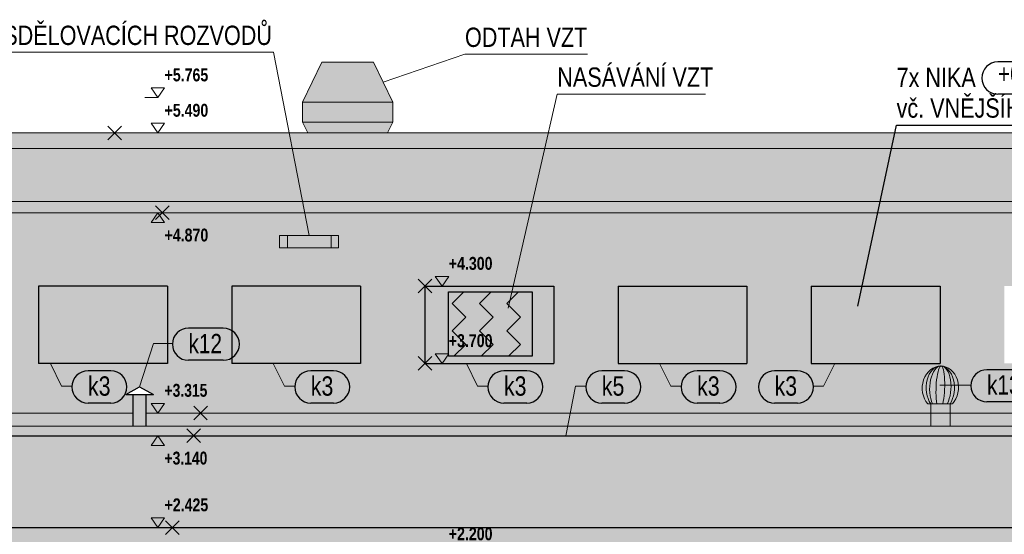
# Model space of a CAD drawing. Header units: millimetres. Extents: x -102573 to 74941, y -39020 to -17940.
# Tile 13 of 19: x -812 to 6833, y -33188 to -29191. Entities that reach past the tile are written whole.
import ezdxf

# ---------------------------------------------------------------- set-up
doc = ezdxf.new("R2010")
doc.units = ezdxf.units.MM
doc.layers.add('XR$1$POHLEDY - NOVÝ STAV_1', color=7, linetype='Continuous', lineweight=25)
doc.layers.add('XR$3$POHLEDY - FILING_1', color=7, linetype='Continuous', lineweight=25)
doc.styles.add('ARIAL', font='ARIAL.TTF')
doc.styles.add('ARIALNARROW', font='ARIALN.TTF')

# ---------------------------------------------------------------- blocks, each defined once
blk = doc.blocks.new('COMPLEX_ELEVATIONDIM_11')
at = {"layer": 'XR$1$POHLEDY - NOVÝ STAV_1', "color": 6, "linetype": 'Continuous', "lineweight": 13}
for p, q in [((2519.7, -31185.2), (2414.7, -31185.2)), ((2414.7, -31185.2), (2467.2, -31260.2)), ((2467.2, -31260.2), (2519.7, -31185.2)), ((2281.6, -31207.1), (2387.6, -31313.1)), ((2281.7, -31313.1), (2387.7, -31207.1)), ((2467.2, -31260.2), (2367.2, -31260.2)), ((2467.2, -31260.2), (2467.2, -31260.2)), ((2467.2, -31260.2), (2467.2, -31260.2)), ((2467.2, -31260.2), (2467.2, -31260.2)), ((2467.2, -31260.2), (2467.2, -31260.2)), ((2519.7, -31785.2), (2414.7, -31785.2)), ((2414.7, -31785.2), (2467.2, -31860.2)), ((2467.2, -31860.2), (2519.7, -31785.2)), ((2281.6, -31807.1), (2387.6, -31913.1)), ((2281.7, -31913.1), (2387.7, -31807.1)), ((2467.2, -31860.2), (2367.2, -31860.2)), ((2467.2, -31860.2), (2467.2, -31860.2)), ((2467.2, -31860.2), (2467.2, -31860.2)), ((2467.2, -31860.2), (2467.2, -31860.2)), ((2467.2, -31860.2), (2467.2, -31860.2)), ((1909.1, -33307.1), (2015.1, -33413.1)), ((1909.2, -33413.1), (2015.2, -33307.1)), ((2519.7, -33285.2), (2414.7, -33285.2)), ((2414.7, -33285.2), (2467.2, -33360.2)), ((2467.2, -33360.2), (2519.7, -33285.2)), ((2467.2, -33360.2), (2367.2, -33360.2)), ((2467.2, -33360.2), (2467.2, -33360.2)), ((2467.2, -33360.2), (2467.2, -33360.2)), ((2467.2, -33360.2), (2467.2, -33360.2)), ((2467.2, -33360.2), (2467.2, -33360.2)), ((1077.3, -35485.2), (1077.3, -35635)), ((1227.2, -35485.2), (1077.3, -35485.2)), ((1227.2, -35635), (1227.2, -35485.2)), ((2043.5, -35507.1), (2149.5, -35613.1)), ((2043.6, -35613.1), (2149.6, -35507.1)), ((2519.7, -35485.2), (2414.7, -35485.2)), ((2414.7, -35485.2), (2467.2, -35560.2)), ((2467.2, -35560.2), (2519.7, -35485.2)), ((2467.2, -35560.2), (2367.2, -35560.2)), ((2467.2, -35560.2), (2467.2, -35560.2)), ((2467.2, -35560.2), (2467.2, -35560.2)), ((2467.2, -35560.2), (2467.2, -35560.2)), ((2467.2, -35560.2), (2467.2, -35560.2)), ((1077.3, -35635), (1227.2, -35635)), ((2519.7, -35925.2), (2414.7, -35925.2)), ((2414.7, -35925.2), (2467.2, -36000.2)), ((2467.2, -36000.2), (2519.7, -35925.2)), ((1099.1, -35947.1), (1205.1, -36053.1)), ((1099.2, -36053.1), (1205.2, -35947.1)), ((2467.2, -36000.2), (2467.2, -36000.2)), ((2467.2, -36000.2), (2467.2, -36000.2)), ((2467.2, -36000.2), (2467.2, -36000.2)), ((2467.2, -36000.2), (2467.2, -36000.2))]:
    blk.add_line(p, q, dxfattribs=at)
blk.add_lwpolyline([(2467.2, -36000.2), (2394.7, -36000.2), (2394.7, -36000.2), (2367.2, -36000.2)], dxfattribs=at)
blk.add_circle((1152.2, -35560.2), 7.5, dxfattribs=at)
at = {"layer": 'XR$1$POHLEDY - NOVÝ STAV_1', "color": 6, "linetype": 'Continuous', "lineweight": 18, "char_height": 100, "attachment_point": 7, "style": 'ARIALNARROW'}
for s, insert, width in [('\\W0.96;\\fArial Narrow|i0|b1|c0|p0;+4.300', (2519.7, -31135.2), 389.401), ('\\W0.96;\\fArial Narrow|i0|b1|c0|p0;+3.700', (2519.7, -31735.2), 389.401), ('\\W0.96;\\fArial Narrow|i0|b1|c0|p0;+2.200', (2519.7, -33235.2), 389.401), ('\\W0.94;\\fArial Narrow|i0|b1|c0|p0;±0.000', (2519.7, -35435.2), 388.576), ('\\W1.05;\\fArial Narrow|i0|b1|c0|p0;-0.440', (2519.7, -35875.2), 393.649)]:
    blk.add_mtext(s, dxfattribs=dict(at, insert=insert, width=width))
blk = doc.blocks.new('COMPLEX_ELEVATIONDIM_13')
at = {"layer": 'XR$1$POHLEDY - NOVÝ STAV_1', "color": 6, "linetype": 'Continuous', "lineweight": 13}
for p, q in [((312.6, -29721.3), (207.6, -29721.3)), ((207.6, -29721.3), (260.1, -29796.3)), ((260.1, -29796.3), (312.6, -29721.3)), ((-1697.2, -29743.2), (-1591.2, -29849.2)), ((-1697.1, -29849.2), (-1591.1, -29743.2)), ((260.1, -29796.3), (160.1, -29796.3)), ((260.1, -29796.3), (260.1, -29796.3)), ((260.1, -29796.3), (260.1, -29796.3)), ((260.1, -29796.3), (260.1, -29796.3)), ((260.1, -29796.3), (260.1, -29796.3)), ((-128.1, -30017.9), (-22.1, -30123.9)), ((-127.9, -30123.9), (-22, -30017.9)), ((312.6, -29995.9), (207.6, -29995.9)), ((207.6, -29995.9), (260.1, -30070.9)), ((260.1, -30070.9), (312.6, -29995.9)), ((260.1, -30070.9), (160.1, -30070.9)), ((260.1, -30070.9), (260.1, -30070.9)), ((260.1, -30070.9), (260.1, -30070.9)), ((260.1, -30070.9), (260.1, -30070.9)), ((260.1, -30070.9), (260.1, -30070.9)), ((242.7, -30636.8), (348.6, -30742.8)), ((242.8, -30742.8), (348.7, -30636.8)), ((207.6, -30764.8), (260.1, -30689.8)), ((260.1, -30689.8), (312.6, -30764.8)), ((260.1, -30689.8), (260.1, -30689.8)), ((260.1, -30689.8), (260.1, -30689.8)), ((260.1, -30689.8), (260.1, -30689.8)), ((260.1, -30689.8), (260.1, -30689.8)), ((312.6, -30764.8), (207.6, -30764.8)), ((312.6, -32170.9), (207.6, -32170.9)), ((207.6, -32170.9), (260.1, -32245.9)), ((260.1, -32245.9), (312.6, -32170.9)), ((260.1, -32245.9), (260.1, -32245.9)), ((260.1, -32245.9), (260.1, -32245.9)), ((260.1, -32245.9), (260.1, -32245.9)), ((260.1, -32245.9), (260.1, -32245.9)), ((538.9, -32192.9), (644.8, -32298.9)), ((539, -32298.9), (644.9, -32192.9)), ((485, -32369.2), (591, -32475.1)), ((485.1, -32475.1), (591.1, -32369.2)), ((207.6, -32497.2), (260.1, -32422.2)), ((260.1, -32422.2), (312.6, -32497.2)), ((260.1, -32422.2), (260.1, -32422.2)), ((260.1, -32422.2), (260.1, -32422.2)), ((260.1, -32422.2), (260.1, -32422.2)), ((260.1, -32422.2), (260.1, -32422.2)), ((312.6, -32497.2), (207.6, -32497.2)), ((312.6, -33060.2), (207.6, -33060.2)), ((207.6, -33060.2), (260.1, -33135.2)), ((260.1, -33135.2), (312.6, -33060.2)), ((320.5, -33082.1), (426.5, -33188.1)), ((320.6, -33188.1), (426.6, -33082.1)), ((260.1, -33135.2), (260.1, -33135.2)), ((260.1, -33135.2), (260.1, -33135.2)), ((260.1, -33135.2), (260.1, -33135.2)), ((260.1, -33135.2), (260.1, -33135.2)), ((312.6, -35235.2), (207.6, -35235.2)), ((207.6, -35235.2), (260.1, -35310.2)), ((260.1, -35310.2), (312.6, -35235.2)), ((-1200.9, -35257.1), (-1094.9, -35363.1)), ((-1200.8, -35363.1), (-1094.8, -35257.1)), ((260.1, -35310.2), (160.1, -35310.2)), ((260.1, -35310.2), (260.1, -35310.2)), ((260.1, -35310.2), (260.1, -35310.2)), ((260.1, -35310.2), (260.1, -35310.2)), ((260.1, -35310.2), (260.1, -35310.2)), ((-1222.7, -35485.2), (-1222.7, -35635)), ((-1072.8, -35485.2), (-1222.7, -35485.2)), ((-1072.8, -35635), (-1072.8, -35485.2)), ((-1460.9, -35607.1), (-1354.9, -35713.1)), ((-1460.8, -35713.1), (-1354.8, -35607.1)), ((312.6, -35585.2), (207.6, -35585.2)), ((207.6, -35585.2), (260.1, -35660.2)), ((260.1, -35660.2), (312.6, -35585.2)), ((-1222.7, -35635), (-1072.8, -35635)), ((260.1, -35660.2), (160.1, -35660.2)), ((260.1, -35660.2), (260.1, -35660.2)), ((260.1, -35660.2), (260.1, -35660.2)), ((260.1, -35660.2), (260.1, -35660.2)), ((260.1, -35660.2), (260.1, -35660.2)), ((312.6, -35925.2), (207.6, -35925.2)), ((207.6, -35925.2), (260.1, -36000.2)), ((260.1, -36000.2), (312.6, -35925.2)), ((-1460.9, -35947.1), (-1354.9, -36053.1)), ((-1460.8, -36053.1), (-1354.8, -35947.1)), ((260.1, -36000.2), (260.1, -36000.2)), ((260.1, -36000.2), (260.1, -36000.2)), ((260.1, -36000.2), (260.1, -36000.2)), ((260.1, -36000.2), (260.1, -36000.2))]:
    blk.add_line(p, q, dxfattribs=at)
for points in [[(260.1, -30689.8), (297.6, -30689.8), (297.6, -30689.8), (297.6, -30689.8), (297.6, -30689.8), (360.1, -30689.8)], [(260.1, -32245.9), (297.6, -32245.9), (297.6, -32245.9), (297.6, -32245.9), (297.6, -32245.9), (297.6, -32245.9), (297.6, -32245.9), (297.6, -32245.9), (297.6, -32245.9), (360.1, -32245.9)], [(260.1, -32422.2), (297.6, -32422.2), (297.6, -32422.2), (297.6, -32422.2), (297.6, -32422.2), (297.6, -32422.2), (297.6, -32422.2), (297.6, -32422.2), (297.6, -32422.2), (360.1, -32422.2)], [(260.1, -33135.2), (297.6, -33135.2), (297.6, -33135.2), (297.6, -33135.2), (297.6, -33135.2), (297.6, -33135.2), (297.6, -33135.2), (297.6, -33135.2), (297.6, -33135.2), (297.6, -33135.2), (297.6, -33135.2), (297.6, -33135.2), (297.6, -33135.2), (360.1, -33135.2)], [(260.1, -36000.2), (187.6, -36000.2), (187.6, -36000.2), (160.1, -36000.2)]]:
    blk.add_lwpolyline(points, dxfattribs=at)
blk.add_circle((-1147.8, -35560.2), 7.5, dxfattribs=at)
at = {"layer": 'XR$1$POHLEDY - NOVÝ STAV_1', "color": 6, "linetype": 'Continuous', "lineweight": 18, "char_height": 100, "attachment_point": 7, "style": 'ARIALNARROW'}
for s, insert, width in [('\\W0.96;\\fArial Narrow|i0|b1|c0|p0;+5.765', (312.6, -29671.3), 389.401), ('\\W0.96;\\fArial Narrow|i0|b1|c0|p0;+5.490', (312.6, -29945.9), 389.401), ('\\W0.96;\\fArial Narrow|i0|b1|c0|p0;+4.870', (312.6, -30914.8), 389.401), ('\\W0.94;\\fArial Narrow|i0|b1|c0|p0;+3.315', (312.6, -32120.9), 388.575), ('\\W0.94;\\fArial Narrow|i0|b1|c0|p0;+3.140', (312.6, -32647.2), 388.575), ('\\W0.96;\\fArial Narrow|i0|b1|c0|p0;+2.425', (312.6, -33010.2), 389.401), ('\\W0.96;\\fArial Narrow|i0|b1|c0|p0;+0.250', (312.6, -35185.2), 389.401), ('\\W1.03;\\fArial Narrow|i0|b1|c0|p0;-0.100', (312.6, -35535.2), 392.672), ('\\W1.05;\\fArial Narrow|i0|b1|c0|p0;-0.440', (312.6, -35875.2), 393.649)]:
    blk.add_mtext(s, dxfattribs=dict(at, insert=insert, width=width))

msp = doc.modelspace()

# ---------------------------------------------------------------- hatches: boundary and pattern name
at = {"layer": 'XR$3$POHLEDY - FILING_1', "linetype": 'Continuous', "lineweight": 13}
for color, points in [(8, [(1534.2, -29521.6), (1384.2, -29831.6), (2084.2, -29831.6), (1934.2, -29521.6)]), (8, [(1384.2, -29831.6), (1384.2, -29986.6), (2084.2, -29986.6), (2084.2, -29831.6)]), (8, [(2043.4, -30070.9), (2084.2, -29986.6), (1384.2, -29986.6), (1425, -30070.9)]), (251, [(18027.2, -30070.9), (-12357.8, -30070.9), (-12357.8, -30190.9), (18027.2, -30190.9)]), (252, [(18027.2, -30602.9), (18027.2, -30190.9), (-12357.8, -30190.9), (-12357.8, -30602.9)]), (8, [(-12137.8, -30689.8), (17807.2, -30689.8), (17807.2, -30602.9), (-12137.8, -30602.9)]), (252, [(-665.3, -31860.2), (334.7, -31860.2), (334.7, -31260.2), (-665.3, -31260.2)]), (252, [(834.7, -31860.2), (1834.7, -31860.2), (1834.7, -31260.2), (834.7, -31260.2)]), (252, [(2334.7, -31860.2), (3334.7, -31860.2), (3334.7, -31260.2), (2334.7, -31260.2)]), (252, [(3834.7, -31860.2), (4834.7, -31860.2), (4834.7, -31260.2), (3834.7, -31260.2)]), (252, [(5334.7, -31860.2), (6334.7, -31860.2), (6334.7, -31260.2), (5334.7, -31260.2)]), (9, [(6261.8, -32174.2), (6261.8, -32348.5), (6411.8, -32348.5), (6411.8, -32174.2)]), (252, [(-18419.6, -32428.9), (-1477.8, -32428.9), (-1477.8, -32422.2), (7127.2, -32422.2), (7127.2, -32428.9), (24088.9, -32428.9), (24090.4, -32348.5), (-18421.1, -32348.5)]), (252, [(-1477.8, -33135.2), (7127.2, -33135.2), (7127.2, -32422.2), (-1477.8, -32422.2)])]:
    msp.add_hatch(color=color, dxfattribs=at).paths.add_polyline_path(points)
h = msp.add_hatch(color=254, dxfattribs=at)
h.paths.add_polyline_path([(6421.1, -32158.9), (6411.8, -32174.2), (6418.4, -32163.8), (6419.7, -32161.3), (6420.6, -32159.8)])
h.paths.add_polyline_path([(6429.8, -32174.2), (6411.8, -32174.2), (6411.8, -32245.9), (11148, -32245.9), (11148, -32102.6), (11091.4, -32102.6), (11198, -32041.8), (11304.7, -32102.6), (11248, -32102.6), (11248, -32245.9), (15371.1, -32245.9), (15371.1, -32102.6), (15314.5, -32102.6), (15421.1, -32041.8), (15527.8, -32102.6), (15471.1, -32102.6), (15471.1, -32245.9), (16754.6, -32245.9), (16754.6, -32102.6), (16698, -32102.6), (16804.6, -32041.8), (16911.3, -32102.6), (16854.6, -32102.6), (16854.6, -32245.9), (17807.2, -32245.9), (17807.2, -30689.8), (-12137.8, -30689.8), (-12137.8, -32245.9), (-11185.3, -32245.9), (-11185.3, -32102.6), (-11242, -32102.6), (-11135.3, -32041.8), (-11028.7, -32102.6), (-11085.3, -32102.6), (-11085.3, -32245.9), (-9801.8, -32245.9), (-9801.8, -32102.6), (-9858.5, -32102.6), (-9751.8, -32041.8), (-9645.2, -32102.6), (-9701.8, -32102.6), (-9701.8, -32245.9), (-5578.7, -32245.9), (-5578.7, -32102.6), (-5635.4, -32102.6), (-5528.7, -32041.8), (-5422.1, -32102.6), (-5478.7, -32102.6), (-5478.7, -32245.9), (69.4, -32245.9), (69.4, -32102.6), (12.7, -32102.6), (119.4, -32041.8), (226, -32102.6), (169.4, -32102.6), (169.4, -32245.9), (6261.8, -32245.9), (6261.8, -32174.2), (6239.1, -32174.2), (6230.8, -32163.9), (6223.3, -32152.8), (6216.6, -32141), (6210.8, -32128.4), (6205.9, -32115.3), (6202, -32101.8), (6199.1, -32087.8), (6197.1, -32073.6), (6196.2, -32059.1), (6196.3, -32044.7), (6197.5, -32030.2), (6199.7, -32015.9), (6202.8, -32001.9), (6207, -31988.2), (6212.1, -31974.9), (6218.1, -31962.2), (6225, -31950.2), (6232.7, -31938.9), (6241.1, -31928.3), (6250.3, -31918.7), (6260.1, -31910), (6270.5, -31902.4), (6281.3, -31895.8), (6292.5, -31890.4), (6304.1, -31886.1), (6315.9, -31883.1), (6316.5, -31882.8), (6326.7, -31880.8), (6330, -31880.2), (6343.5, -31880.2), (6346.9, -31880.8), (6357, -31882.8), (6361.9, -31884.6), (6370.1, -31888), (6368.4, -31887), (6366.9, -31886.5), (6364.6, -31885.4), (6352.4, -31881.3), (6363.8, -31883), (6375.5, -31886.1), (6386.9, -31890.4), (6398, -31895.8), (6408.6, -31902.4), (6418.6, -31910), (6428.1, -31918.7), (6436.9, -31928.3), (6445, -31938.9), (6452.2, -31950.2), (6458.7, -31962.2), (6464.2, -31974.9), (6468.8, -31988.2), (6472.5, -32001.9), (6475.1, -32015.9), (6476.8, -32030.2), (6477.4, -32044.7), (6477, -32059.1), (6475.5, -32073.6), (6473, -32087.8), (6469.6, -32101.8), (6465.2, -32115.3), (6459.8, -32128.4), (6453.5, -32141), (6446.4, -32152.8), (6438.5, -32163.9)])
h.paths.add_polyline_path([(6255.2, -32163.8), (6261.8, -32174.2), (6252.5, -32158.9), (6252.9, -32159.8), (6253.8, -32161.3)])
h.paths.add_polyline_path([(6412.4, -31926.4), (6411.1, -31924.8), (6406.2, -31918), (6403.9, -31915.3), (6402.6, -31913.6), (6401.1, -31912.1), (6398.7, -31909.3), (6393.4, -31904.2), (6391.9, -31902.7), (6391.4, -31902.3), (6390.7, -31901.7), (6382.3, -31895.1), (6381.2, -31894.4), (6380.4, -31893.8), (6378.6, -31892.7), (6373.6, -31889.6), (6370.2, -31888), (6375.3, -31890.9), (6382.8, -31895.6), (6387.9, -31899.6), (6394.7, -31905.6), (6399.6, -31910.5), (6405.9, -31917.9), (6410.2, -31923.6), (6416, -31932.3), (6419.8, -31938.5), (6425, -31948.7), (6427.7, -31954.3), (6425.6, -31949.5), (6422.4, -31943.4), (6421.2, -31940.8), (6420.6, -31939.8), (6419.7, -31938.1), (6413.2, -31927.6), (6412.7, -31926.9)])
h.paths.add_polyline_path([(6444, -32012.6), (6443.9, -32011.2), (6443.3, -32008.1), (6442.2, -32001.3), (6440.8, -31995.2), (6440.9, -31995.8)])
h.paths.add_polyline_path([(6234.2, -32111), (6235.2, -32115), (6238.1, -32124.8), (6238.7, -32126.9), (6238.9, -32127.4), (6239.1, -32128.2), (6243.8, -32140.7), (6244.7, -32142.7), (6245.2, -32144), (6246.4, -32146.5), (6249.2, -32152.7), (6251.7, -32157.4), (6249.8, -32153.4), (6244.4, -32142), (6241.8, -32135), (6237.8, -32123.7), (6235.6, -32115.8), (6232.7, -32104.3), (6231, -32095.8), (6229.2, -32084), (6228.1, -32075.2), (6227.3, -32063), (6226.9, -32054.2), (6227.1, -32041.6), (6227.4, -32033.3), (6228.7, -32019.8), (6229.5, -32012.8), (6229.1, -32015.3), (6227.5, -32029.7), (6227.5, -32030.3), (6227.5, -32030.7), (6227.4, -32032.6), (6226.8, -32044.1), (6226.8, -32048.1), (6226.8, -32050.5), (6226.9, -32053.4), (6226.9, -32058.6), (6227.4, -32067.3), (6227.6, -32070.3), (6227.7, -32071.4), (6227.8, -32073.1), (6229.5, -32087.4), (6229.7, -32088.8), (6229.8, -32089.8), (6230.4, -32092.6), (6231.9, -32101.4), (6233.1, -32106.1), (6233.6, -32108.7)])
h.paths.add_polyline_path([(6272.4, -31912.1), (6270.9, -31913.6), (6269.6, -31915.3), (6267.3, -31918), (6262.4, -31924.8), (6261.1, -31926.4), (6260.8, -31926.9), (6260.3, -31927.6), (6253.8, -31938.1), (6253, -31939.8), (6252.3, -31940.8), (6251.1, -31943.4), (6248, -31949.5), (6245.9, -31954.3), (6248.6, -31948.7), (6253.7, -31938.5), (6257.6, -31932.3), (6263.3, -31923.6), (6267.7, -31917.9), (6274, -31910.5), (6278.8, -31905.6), (6285.6, -31899.6), (6290.7, -31895.6), (6298.2, -31890.9), (6303.3, -31888), (6299.9, -31889.6), (6295, -31892.7), (6293.1, -31893.8), (6292.3, -31894.4), (6291.2, -31895.1), (6282.8, -31901.7), (6282.1, -31902.3), (6281.6, -31902.7), (6280.1, -31904.2), (6274.8, -31909.3)])
h.paths.add_polyline_path([(6428.3, -32144), (6428.8, -32142.7), (6429.7, -32140.7), (6434.4, -32128.2), (6434.6, -32127.4), (6434.8, -32126.9), (6435.4, -32124.8), (6438.4, -32115), (6439.3, -32111), (6439.9, -32108.7), (6440.5, -32106.1), (6441.6, -32101.4), (6443.1, -32092.6), (6443.7, -32089.8), (6443.8, -32088.8), (6444, -32087.4), (6445.7, -32073.1), (6445.8, -32071.4), (6446, -32070.3), (6446.1, -32067.3), (6446.6, -32058.6), (6446.6, -32053.4), (6446.8, -32050.5), (6446.7, -32048.1), (6446.7, -32044.1), (6446.1, -32032.6), (6446.1, -32030.7), (6446, -32030.3), (6446, -32029.7), (6444.5, -32015.3), (6444.1, -32012.8), (6444.9, -32019.8), (6446.2, -32033.3), (6446.4, -32041.6), (6446.6, -32054.2), (6446.3, -32063), (6445.4, -32075.2), (6444.4, -32084), (6442.5, -32095.8), (6440.8, -32104.3), (6438, -32115.8), (6435.7, -32123.7), (6431.8, -32135), (6429.1, -32142), (6423.7, -32153.4), (6421.8, -32157.4), (6424.3, -32152.7), (6427.1, -32146.5)])
h.paths.add_polyline_path([(6229.6, -32011.2), (6229.5, -32012.6), (6232.6, -31995.8), (6232.7, -31995.2), (6231.3, -32001.3), (6230.2, -32008.1)])
h.paths.add_polyline_path([(6432.9, -31967.8), (6434.9, -31973.2), (6440.3, -31992.4), (6440.2, -31992.2), (6439.8, -31990.4), (6439.1, -31987.5), (6435.3, -31974.3), (6435.2, -31974.1), (6435.2, -31974), (6434.9, -31973.2), (6430.8, -31961.6), (6429.5, -31958.7), (6428.8, -31956.8), (6428, -31955.2)])
h.paths.add_polyline_path([(6240.6, -31967.8), (6245.5, -31955.2), (6244.7, -31956.8), (6244, -31958.7), (6242.8, -31961.6), (6238.6, -31973.2), (6238.3, -31974), (6238.3, -31974.1), (6238.2, -31974.3), (6234.4, -31987.5), (6233.8, -31990.4), (6233.3, -31992.2), (6233.2, -31992.4), (6238.6, -31973.2)])
h.paths.add_polyline_path([(6305.1, -31887), (6303.4, -31888), (6311.7, -31884.6)])
h.paths.add_polyline_path([(-2165.3, -31260.2), (-1165.3, -31260.2), (-1165.3, -31860.2), (-2165.3, -31860.2)], flags=16)
h.paths.add_polyline_path([(-8665.3, -31860.2), (-9665.3, -31860.2), (-9665.3, -31260.2), (-8665.3, -31260.2)], flags=16)
h.paths.add_polyline_path([(-11165.3, -31860.2), (-11165.3, -31260.2), (-10165.3, -31260.2), (-10165.3, -31860.2)], flags=16)
h.paths.add_polyline_path([(16834.7, -31860.2), (15834.7, -31860.2), (15834.7, -31260.2), (16834.7, -31260.2)], flags=16)
h.paths.add_polyline_path([(9334.7, -31260.2), (9334.7, -31860.2), (8334.7, -31860.2), (8334.7, -31260.2)], flags=16)
h.paths.add_polyline_path([(-5665.3, -31260.2), (-5665.3, -31860.2), (-6665.3, -31860.2), (-6665.3, -31260.2)], flags=16)
h.paths.add_polyline_path([(-8165.3, -31860.2), (-8165.3, -31260.2), (-7165.3, -31260.2), (-7165.3, -31860.2)], flags=16)
h.paths.add_polyline_path([(3334.7, -31260.2), (3334.7, -31860.2), (2334.7, -31860.2), (2334.7, -31260.2)], flags=16)
h.paths.add_polyline_path([(3834.7, -31860.2), (3834.7, -31260.2), (4834.7, -31260.2), (4834.7, -31860.2)], flags=16)
h.paths.add_polyline_path([(6334.7, -31260.2), (6334.7, -31860.2), (5334.7, -31860.2), (5334.7, -31260.2)], flags=16)
h.paths.add_polyline_path([(6834.7, -31860.2), (6834.7, -31260.2), (7834.7, -31260.2), (7834.7, -31860.2)], flags=16)
h.paths.add_polyline_path([(12334.7, -31260.2), (12334.7, -31860.2), (11334.7, -31860.2), (11334.7, -31260.2)], flags=16)
h.paths.add_polyline_path([(12834.7, -31260.2), (13834.7, -31260.2), (13834.7, -31860.2), (12834.7, -31860.2)], flags=16)
h.paths.add_polyline_path([(10834.7, -31260.2), (10834.7, -31860.2), (9834.7, -31860.2), (9834.7, -31260.2)], flags=16)
h.paths.add_polyline_path([(-3665.3, -31260.2), (-2665.3, -31260.2), (-2665.3, -31860.2), (-3665.3, -31860.2)], flags=16)
h.paths.add_polyline_path([(15334.7, -31260.2), (15334.7, -31860.2), (14334.7, -31860.2), (14334.7, -31260.2)], flags=16)
h.paths.add_polyline_path([(-4165.3, -31260.2), (-4165.3, -31860.2), (-5165.3, -31860.2), (-5165.3, -31260.2)], flags=16)
h.paths.add_polyline_path([(834.7, -31860.2), (834.7, -31260.2), (1834.7, -31260.2), (1834.7, -31860.2)], flags=16)
h.paths.add_polyline_path([(334.7, -31260.2), (334.7, -31860.2), (-665.3, -31860.2), (-665.3, -31260.2)], flags=16)
for color, points in [(254, [(2517.2, -31805.2), (3167.2, -31805.2), (3167.2, -31305.2), (2517.2, -31305.2)]), (252, [(-18421.1, -32348.5), (24090.4, -32348.5), (17807.2, -32245.9), (16854.6, -32245.9), (16854.6, -32102.6), (16754.6, -32102.6), (16754.6, -32245.9), (15471.1, -32245.9), (15471.1, -32102.6), (15371.1, -32102.6), (15371.1, -32245.9), (11248, -32245.9), (11248, -32102.6), (11148, -32102.6), (11148, -32245.9), (169.4, -32245.9), (169.4, -32102.6), (69.4, -32102.6), (69.4, -32245.9), (-5478.7, -32245.9), (-5478.7, -32102.6), (-5578.7, -32102.6), (-5578.7, -32245.9), (-9701.8, -32245.9), (-9701.8, -32102.6), (-9801.8, -32102.6), (-9801.8, -32245.9), (-11085.3, -32245.9), (-11085.3, -32102.6), (-11185.3, -32102.6), (-11185.3, -32245.9), (-12137.8, -32245.9)])]:
    msp.add_hatch(color=color, dxfattribs=at).paths.add_polyline_path(points, flags=0)
h = msp.add_hatch(dxfattribs=at)
h.set_pattern_fill('VZOR', scale=150, angle=315, style=0, pattern_type=2)
h.set_pattern_definition([(315, (424.26, -9e-14), (212.132, -5e-14), [150, -150]), (45, (424.26, -9e-14), (5e-14, 212.132), [150, -150])])
h.paths.add_polyline_path([(2517.2, -31805.2), (3167.2, -31805.2), (3167.2, -31305.2), (2517.2, -31305.2)], flags=0)
h = msp.add_hatch(color=9, dxfattribs=at)
h.paths.add_polyline_path([(6418.4, -32163.8), (6411.8, -32174.2), (6419.7, -32161.3)], flags=16)
h.paths.add_polyline_path([(6253.8, -32161.3), (6261.8, -32174.2), (6255.2, -32163.8)], flags=16)
h.paths.add_polyline_path([(6239.1, -32174.2), (6429.8, -32174.2), (6438.5, -32163.9), (6446.4, -32152.8), (6453.5, -32141), (6459.8, -32128.4), (6465.2, -32115.3), (6469.6, -32101.8), (6473, -32087.8), (6475.5, -32073.6), (6477, -32059.1), (6477.4, -32044.7), (6476.8, -32030.2), (6475.1, -32015.9), (6472.5, -32001.9), (6468.8, -31988.2), (6464.2, -31974.9), (6458.7, -31962.2), (6452.2, -31950.2), (6445, -31938.9), (6436.9, -31928.3), (6428.1, -31918.7), (6418.6, -31910), (6408.6, -31902.4), (6398, -31895.8), (6386.9, -31890.4), (6375.5, -31886.1), (6363.8, -31883), (6352.4, -31881.3), (6355.7, -31882.4), (6343.2, -31880.1), (6330.4, -31880.1), (6317.6, -31882.4), (6315.9, -31883.1), (6304.1, -31886.1), (6292.5, -31890.4), (6281.3, -31895.8), (6270.5, -31902.4), (6260.1, -31910), (6250.3, -31918.7), (6241.1, -31928.3), (6232.7, -31938.9), (6225, -31950.2), (6218.1, -31962.2), (6212.1, -31974.9), (6207, -31988.2), (6202.8, -32001.9), (6199.7, -32015.9), (6197.5, -32030.2), (6196.3, -32044.7), (6196.2, -32059.1), (6197.1, -32073.6), (6199.1, -32087.8), (6202, -32101.8), (6205.9, -32115.3), (6210.8, -32128.4), (6216.6, -32141), (6223.3, -32152.8), (6230.8, -32163.9)])
h.paths.add_polyline_path([(6444.5, -32015.3), (6446, -32029.7), (6446, -32030.3), (6444.1, -32012.8)], flags=16)
h.paths.add_polyline_path([(6260.3, -31927.6), (6260.8, -31926.9), (6253, -31939.8), (6253.8, -31938.1)], flags=16)
h.paths.add_polyline_path([(6435.4, -32124.8), (6439.3, -32111), (6438.4, -32115)], flags=16)
h.paths.add_polyline_path([(6244, -31958.7), (6238.6, -31973.2), (6242.8, -31961.6)], flags=16)
h.paths.add_polyline_path([(6251.1, -31943.4), (6245.9, -31954.3), (6248, -31949.5)], flags=16)
h.paths.add_polyline_path([(6269.6, -31915.3), (6262.4, -31924.8), (6267.3, -31918)], flags=16)
h.paths.add_polyline_path([(6272.4, -31912.1), (6274.8, -31909.3), (6280.1, -31904.2)], flags=16)
h.paths.add_polyline_path([(6434.6, -32127.4), (6434.4, -32128.2), (6429.7, -32140.7), (6428.8, -32142.7)], flags=16)
h.paths.add_polyline_path([(6282.1, -31902.3), (6282.8, -31901.7), (6291.2, -31895.1), (6292.3, -31894.4)], flags=16)
h.paths.add_polyline_path([(6295, -31892.7), (6299.9, -31889.6), (6303.3, -31888)], flags=16)
h.paths.add_polyline_path([(6435.3, -31974.3), (6439.1, -31987.5), (6439.8, -31990.4), (6435.2, -31974.1)], flags=16)
h.paths.add_polyline_path([(6244.7, -32142.7), (6243.8, -32140.7), (6239.1, -32128.2), (6238.9, -32127.4)], flags=16)
h.paths.add_polyline_path([(6249.2, -32152.7), (6246.4, -32146.5), (6251.7, -32157.4)], flags=16)
h.paths.add_polyline_path([(6238.1, -32124.8), (6235.2, -32115), (6234.2, -32111)], flags=16)
h.paths.add_polyline_path([(6233.1, -32106.1), (6231.9, -32101.4), (6230.4, -32092.6)], flags=16)
h.paths.add_polyline_path([(6446.6, -32058.6), (6446.1, -32067.3), (6446.6, -32053.4)], flags=16)
h.paths.add_polyline_path([(6229.5, -32087.4), (6227.8, -32073.1), (6227.7, -32071.4), (6229.7, -32088.8)], flags=16)
h.paths.add_polyline_path([(6226.9, -32053.4), (6227.4, -32067.3), (6226.9, -32058.6)], flags=16)
h.paths.add_polyline_path([(6227.4, -32032.6), (6226.8, -32048.1), (6226.8, -32044.1)], flags=16)
h.paths.add_polyline_path([(6227.5, -32029.7), (6229.1, -32015.3), (6229.5, -32012.8), (6227.5, -32030.3)], flags=16)
h.paths.add_polyline_path([(6230.2, -32008.1), (6231.3, -32001.3), (6232.7, -31995.2)], flags=16)
h.paths.add_polyline_path([(6234.4, -31987.5), (6238.2, -31974.3), (6238.3, -31974.1), (6233.8, -31990.4)], flags=16)
h.paths.add_polyline_path([(6401.1, -31912.1), (6393.4, -31904.2), (6398.7, -31909.3)], flags=16)
h.paths.add_polyline_path([(6403.9, -31915.3), (6406.2, -31918), (6411.1, -31924.8)], flags=16)
h.paths.add_polyline_path([(6413.2, -31927.6), (6419.7, -31938.1), (6420.6, -31939.8), (6412.7, -31926.9)], flags=16)
h.paths.add_polyline_path([(6427.7, -31954.3), (6422.4, -31943.4), (6425.6, -31949.5)], flags=16)
h.paths.add_polyline_path([(6429.5, -31958.7), (6430.8, -31961.6), (6434.9, -31973.2)], flags=16)
h.paths.add_polyline_path([(6391.4, -31902.3), (6381.2, -31894.4), (6382.3, -31895.1), (6390.7, -31901.7)], flags=16)
h.paths.add_polyline_path([(6364.6, -31885.4), (6366.9, -31886.5), (6356.8, -31882.8)], flags=16)
h.paths.add_polyline_path([(6424.3, -32152.7), (6421.8, -32157.4), (6427.1, -32146.5)], flags=16)
h.paths.add_polyline_path([(6373.6, -31889.6), (6378.6, -31892.7), (6370.2, -31888)], flags=16)
h.paths.add_polyline_path([(6443.3, -32008.1), (6440.8, -31995.2), (6442.2, -32001.3)], flags=16)
h.paths.add_polyline_path([(6446.7, -32048.1), (6446.1, -32032.6), (6446.7, -32044.1)], flags=16)
h.paths.add_polyline_path([(6444, -32087.4), (6443.8, -32088.8), (6445.8, -32071.4), (6445.7, -32073.1)], flags=16)
h.paths.add_polyline_path([(6440.5, -32106.1), (6443.1, -32092.6), (6441.6, -32101.4)], flags=16)
h = msp.add_hatch(dxfattribs=at)
h.set_pattern_fill('VZOR', scale=300, angle=45, style=0, pattern_type=2)
h.set_pattern_definition([(45, (-6e-14, 848.53), (-3e-14, 424.264), [300, -300]), (135, (-6e-14, 848.53), (-424.264, 3e-14), [300, -300])])
h.paths.add_polyline_path([(-18421.1, -32348.5), (24090.4, -32348.5), (17807.2, -32245.9), (16854.6, -32245.9), (16854.6, -32102.6), (16754.6, -32102.6), (16754.6, -32245.9), (15471.1, -32245.9), (15471.1, -32102.6), (15371.1, -32102.6), (15371.1, -32245.9), (11248, -32245.9), (11248, -32102.6), (11148, -32102.6), (11148, -32245.9), (169.4, -32245.9), (169.4, -32102.6), (69.4, -32102.6), (69.4, -32245.9), (-5478.7, -32245.9), (-5478.7, -32102.6), (-5578.7, -32102.6), (-5578.7, -32245.9), (-9701.8, -32245.9), (-9701.8, -32102.6), (-9801.8, -32102.6), (-9801.8, -32245.9), (-11085.3, -32245.9), (-11085.3, -32102.6), (-11185.3, -32102.6), (-11185.3, -32245.9), (-12137.8, -32245.9)], flags=0)
h = msp.add_hatch(color=41, dxfattribs=at)
h.paths.add_polyline_path([(-1190.9, -35660.2), (-1190.9, -33649.1), (-1407.8, -33456.9), (-1407.8, -35660.2)])
h.paths.add_polyline_path([(-1080.9, -33611.1), (-1080.9, -35660.2), (1732.2, -35660.2), (1732.2, -35570.2), (3752.2, -35570.2), (3752.2, -35560.2), (1962.2, -35560.2), (1962.2, -33360.2), (3752.2, -33360.2), (3752.2, -35470.2), (6422.2, -35470.2), (6422.2, -35660.2), (7057.2, -35660.2), (7057.2, -33135.2), (-1407.8, -33135.2), (-1407.8, -33321.4)])
h.paths.add_polyline_path([(-68.5, -34636.2), (-316.3, -34636.2), (-316.3, -34293.8), (-68.5, -34293.8)], flags=16)
h.paths.add_polyline_path([(4281.7, -33977.8), (5066.1, -33977.8), (5066.1, -34526.2), (4281.7, -34526.2)], flags=16)

# ---------------------------------------------------------------- linework, layer by layer
at = {"layer": 'XR$1$POHLEDY - NOVÝ STAV_1', "color": 6, "linetype": 'Continuous', "lineweight": 13}
for p, q in [((-4652.6, -29444.5), (1157.4, -29444.5)), ((1435.3, -30866.6), (1157.4, -29444.5)), ((2645.6, -29459.7), (2009.2, -29676.6)), ((2645.6, -29459.7), (3595.6, -29459.7)), ((2981.6, -31432.1), (3362.5, -29769.2)), ((3362.5, -29769.2), (4512.5, -29769.2)), ((119.4, -32041.8), (226, -31706.3)), ((226, -31706.3), (376, -31706.3)), ((-486.7, -32038.1), (-573, -31860.2)), ((1243.3, -32038.1), (1157, -31860.2)), ((2743.3, -32038.1), (2657, -31860.2)), ((4243.3, -32038.1), (4157, -31860.2)), ((5430.6, -32038.1), (5517, -31860.2)), ((6574, -32029.3), (6334, -32029.3)), ((-406.7, -32038.1), (-486.7, -32038.1)), ((1323.3, -32038.1), (1243.3, -32038.1)), ((2823.3, -32038.1), (2743.3, -32038.1)), ((3503.3, -32038.1), (3427.4, -32422.2)), ((3583.3, -32038.1), (3503.3, -32038.1)), ((4323.3, -32038.1), (4243.3, -32038.1)), ((5350.6, -32038.1), (5430.6, -32038.1))]:
    msp.add_line(p, q, dxfattribs=at)
at = {"layer": 'XR$1$POHLEDY - NOVÝ STAV_1', "color": 250, "linetype": 'Continuous', "lineweight": 13}
for p, q in [((1534.2, -29521.6), (1384.2, -29831.6)), ((1934.2, -29521.6), (1534.2, -29521.6)), ((2084.2, -29831.6), (1934.2, -29521.6)), ((1384.2, -29831.6), (1384.2, -29986.6)), ((2084.2, -29831.6), (1384.2, -29831.6)), ((1384.2, -29831.6), (2084.2, -29831.6)), ((1534.2, -29831.6), (1934.2, -29831.6)), ((2084.2, -29986.6), (2084.2, -29831.6)), ((2084.2, -29986.6), (1384.2, -29986.6)), ((1384.2, -29986.6), (2084.2, -29986.6)), ((1384.2, -29986.6), (1425, -30070.9)), ((1534.2, -29986.6), (1934.2, -29986.6)), ((2043.4, -30070.9), (2084.2, -29986.6)), ((1206.2, -30866.6), (1664.5, -30866.6)), ((1206.2, -30963.4), (1206.2, -30866.6)), ((1206.2, -30866.6), (1267.8, -30866.6)), ((1206.2, -30963.4), (1206.2, -30866.6)), ((1267.8, -30866.6), (1267.8, -30963.4)), ((1664.5, -30866.6), (1606.4, -30866.6)), ((1606.4, -30866.6), (1606.4, -30963.4)), ((1664.5, -30866.6), (1664.5, -30963.4)), ((1664.5, -30963.4), (1664.5, -30866.6)), ((1664.5, -30963.4), (1206.2, -30963.4)), ((1267.8, -30963.4), (1206.2, -30963.4)), ((1606.4, -30963.4), (1664.5, -30963.4))]:
    msp.add_line(p, q, dxfattribs=at)
at = {"layer": 'XR$1$POHLEDY - NOVÝ STAV_1', "color": 6, "linetype": 'Continuous', "lineweight": 25}
for p, q in [((7300.9, -29519.2), (6783.5, -29519.2)), ((7300.9, -29769.2), (6783.5, -29769.2)), ((5697.3, -31414.6), (5997, -30009.2)), ((5997, -30009.2), (8049, -30009.2)), ((768.9, -31586.3), (498.6, -31586.3)), ((768.9, -31836.3), (498.6, -31836.3)), ((-104.6, -31918.1), (-281.7, -31918.1)), ((1625.4, -31918.1), (1448.3, -31918.1)), ((3125.4, -31918.1), (2948.3, -31918.1)), ((3885.4, -31918.1), (3708.3, -31918.1)), ((4625.4, -31918.1), (4448.3, -31918.1)), ((5226.7, -31918.1), (5049.6, -31918.1)), ((6969.3, -31909.3), (6699, -31909.3)), ((-104.6, -32168.1), (-281.7, -32168.1)), ((1625.4, -32168.1), (1448.3, -32168.1)), ((3125.4, -32168.1), (2948.3, -32168.1)), ((3885.4, -32168.1), (3708.3, -32168.1)), ((4625.4, -32168.1), (4448.3, -32168.1)), ((5226.7, -32168.1), (5049.6, -32168.1)), ((6969.3, -32159.3), (6699, -32159.3))]:
    msp.add_line(p, q, dxfattribs=at)
at = {"layer": 'XR$1$POHLEDY - NOVÝ STAV_1', "color": 7, "linetype": 'Continuous', "lineweight": 13}
for p, q in [((18027.2, -30070.9), (-12357.8, -30070.9)), ((18027.2, -30190.9), (-12357.8, -30190.9)), ((18027.2, -30602.9), (-12357.8, -30602.9)), ((17807.2, -30689.8), (-12137.8, -30689.8)), ((6239.1, -32174.2), (6429.8, -32174.2)), ((6261.8, -32348.5), (6261.8, -32174.2)), ((6411.8, -32348.5), (6411.8, -32174.2)), ((69.4, -32245.9), (-5478.7, -32245.9)), ((11148, -32245.9), (169.4, -32245.9)), ((-18421.1, -32348.5), (24090.4, -32348.5))]:
    msp.add_line(p, q, dxfattribs=at)
at = {"layer": 'XR$1$POHLEDY - NOVÝ STAV_1', "color": 7, "linetype": 'Continuous', "lineweight": 25}
for p, q in [((-665.3, -31260.2), (-665.3, -31860.2)), ((334.7, -31260.2), (-665.3, -31260.2)), ((334.7, -31260.2), (334.7, -31860.2)), ((834.7, -31260.2), (834.7, -31860.2)), ((1834.7, -31260.2), (834.7, -31260.2)), ((1834.7, -31260.2), (1834.7, -31860.2)), ((2334.7, -31260.2), (2334.7, -31860.2)), ((2334.7, -31260.2), (3334.7, -31260.2)), ((3334.7, -31260.2), (3334.7, -31860.2)), ((3834.7, -31260.2), (3834.7, -31860.2)), ((3834.7, -31260.2), (4834.7, -31260.2)), ((4834.7, -31260.2), (4834.7, -31860.2)), ((5334.7, -31260.2), (5334.7, -31860.2)), ((5334.7, -31260.2), (6334.7, -31260.2)), ((6334.7, -31260.2), (6334.7, -31860.2)), ((334.7, -31860.2), (-665.3, -31860.2)), ((1834.7, -31860.2), (834.7, -31860.2)), ((2334.7, -31860.2), (3334.7, -31860.2)), ((3834.7, -31860.2), (4834.7, -31860.2)), ((5334.7, -31860.2), (6334.7, -31860.2)), ((12.7, -32102.6), (119.4, -32041.8)), ((12.7, -32102.6), (226, -32102.6)), ((69.4, -32341.3), (69.4, -32102.6)), ((119.4, -32041.8), (226, -32102.6)), ((169.4, -32341.3), (169.4, -32102.6)), ((-1477.8, -32422.2), (7127.2, -32422.2)), ((-1477.8, -33135.2), (7127.2, -33135.2))]:
    msp.add_line(p, q, dxfattribs=at)
at = {"layer": 'XR$1$POHLEDY - NOVÝ STAV_1', "color": 8, "linetype": 'Continuous', "lineweight": 25}
msp.add_lwpolyline([(2517.2, -31305.2), (3167.2, -31305.2), (3167.2, -31805.2), (2517.2, -31805.2), (2517.2, -31305.2)], close=True, dxfattribs=at)
at = {"layer": 'XR$1$POHLEDY - NOVÝ STAV_1', "color": 6, "linetype": 'Continuous', "lineweight": 25}
for centre, start, end in [((6783.5, -29644.2), 90, 270), ((498.6, -31711.3), 90, 270), ((768.9, -31711.3), 270, 90), ((-281.7, -32043.1), 90, 270), ((-104.6, -32043.1), 270, 90), ((1448.3, -32043.1), 90, 270), ((1625.4, -32043.1), 270, 90), ((2948.3, -32043.1), 90, 270), ((3125.4, -32043.1), 270, 90), ((3708.3, -32043.1), 90, 270), ((3885.4, -32043.1), 270, 90), ((4448.3, -32043.1), 90, 270), ((4625.4, -32043.1), 270, 90), ((5049.6, -32043.1), 90, 270), ((5226.7, -32043.1), 270, 90), ((6699, -32034.3), 90, 270)]:
    msp.add_arc(centre, 125, start, end, dxfattribs=at)
at = {"layer": 'XR$1$POHLEDY - NOVÝ STAV_1', "color": 7, "linetype": 'Continuous', "lineweight": 13}
for major_axis, ratio, start_param, end_param in [((10.1, 169), 0.829671, 3.936655, 8.728897), ((0, -170), 0.647059, 0.750245, 5.53294), ((6.4, 169.7), 0.48864, 3.908652, 8.694639), ((6.4, 169.7), 0.196543, 3.897464, 8.683758)]:
    msp.add_ellipse((6336.8, -32049.8), major_axis=major_axis, ratio=ratio, start_param=start_param, end_param=end_param, dxfattribs=at)

# ---------------------------------------------------------------- block references
at = {"layer": 'XR$1$POHLEDY - NOVÝ STAV_1', "color": 6, "linetype": 'Continuous', "lineweight": 13}
for name in ['COMPLEX_ELEVATIONDIM_13', 'COMPLEX_ELEVATIONDIM_11']:
    msp.add_blockref(name, (0, 0), dxfattribs=at)

# ---------------------------------------------------------------- texts
at = {"layer": 'XR$1$POHLEDY - NOVÝ STAV_1', "color": 6, "linetype": 'Continuous', "lineweight": 25, "char_height": 150, "attachment_point": 7, "style": 'ARIAL'}
for s, insert, width in [('\\W0.80;NOVÁ KONZOLA PRO NADZEMNÍHO VEDENÍ SDĚLOVACÍCH ROZVODŮ', (-4562.6, -29389.5), 5780.132), ('\\W0.80;ODTAH VZT', (2645.6, -29404.7), 1009.929), ('\\W0.80;NASÁVÁNÍ VZT', (3362.5, -29714.2), 1272.006), ('\\W0.80;7x NIKA ', (5997, -29714.2), 721.446), ('\\W0.78;+0,180', (6783.5, -29714.2), 576.015), ('\\W0.80;vč. VNĚJŠÍHO PARAPETU', (5997, -29954.2), 2109.98), ('\\W0.77;k12', (498.6, -31781.3), 327.976), ('\\W0.79;k3', (-281.7, -32113.1), 236.534), ('\\W0.79;k3', (1448.3, -32113.1), 236.534), ('\\W0.79;k3', (2948.3, -32113.1), 236.534), ('\\W0.79;k5', (3708.3, -32113.1), 236.534), ('\\W0.79;k3', (4448.3, -32113.1), 236.534), ('\\W0.79;k3', (5049.6, -32113.1), 236.534), ('\\W0.77;k13', (6699, -32104.3), 327.976)]:
    msp.add_mtext(s, dxfattribs=dict(at, insert=insert, width=width))

doc.saveas('drawing.dxf')
